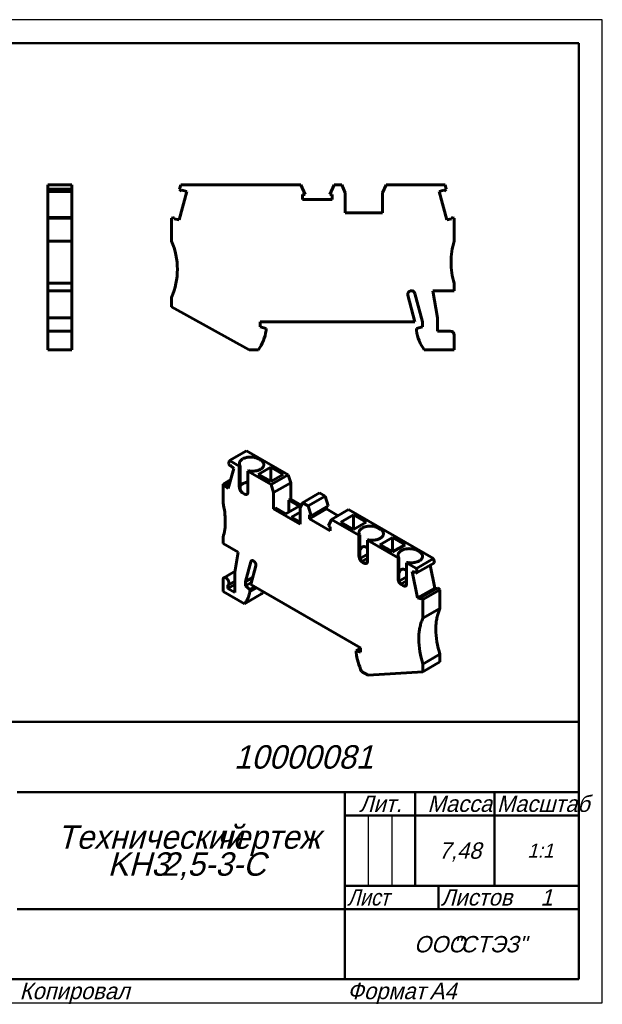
# Model space of a CAD drawing. Header units: millimetres. Extents: x 0 to 297, y 0 to 210.
# Tile 2 of 2: x 173 to 297, y 0 to 210. Entities that reach past the tile are written whole.
import ezdxf

# ---------------------------------------------------------------- set-up
doc = ezdxf.new("R2010")
doc.units = ezdxf.units.MM
doc.styles.add('TextStyle_2', font='T-FLEX Type A.TTF', dxfattribs={"oblique": 15, "height": 3.5})
doc.styles.add('TextStyle_4', font='T-FLEX Type A.TTF', dxfattribs={"width": 0.883061, "oblique": 15, "height": 3.5})
doc.styles.add('TextStyle_6', font='T-FLEX Type A.TTF', dxfattribs={"width": 0.98844, "oblique": 15, "height": 3.5})
doc.styles.add('TextStyle_7', font='T-FLEX Type A.TTF', dxfattribs={"oblique": 15, "height": 5})
doc.styles.add('TextStyle_8', font='T-FLEX Type A.TTF', dxfattribs={"oblique": 15, "height": 3})
doc.styles.add('TextStyle_9', font='T-FLEX Type A.TTF', dxfattribs={"oblique": 15, "height": 3.5})

# ---------------------------------------------------------------- blocks, each defined once
blk = doc.blocks.new('_FR1Страница_1')
at = {"color": 7, "linetype": 'Continuous', "lineweight": 25}
for p, q in [((297, 210), (0, 210)), ((297, 0), (297, 210)), ((247, 40), (247, 25)), ((252, 40), (252, 25)), ((242, 20), (292, 20)), ((262, 20), (262, 20)), ((0, 0), (297, 0))]:
    blk.add_line(p, q, dxfattribs=at)
at = {"color": 7, "linetype": 'Continuous', "lineweight": 50}
for p, q in [((20, 205), (292, 205)), ((292, 205), (292, 5)), ((107, 60), (292, 60)), ((172, 45), (292, 45)), ((242, 45), (242, 5)), ((257, 45), (257, 25)), ((274, 45), (274, 25)), ((242, 40), (292, 40)), ((242, 25), (292, 25)), ((262, 25), (262, 20)), ((172, 20), (292, 20)), ((292, 5), (20, 5))]:
    blk.add_line(p, q, dxfattribs=at)
at = {"color": 7, "oblique": 15}
for s, height, style, p in [('10000081', 5, 'TextStyle_7', (218.3, 50)), ('Лит.', 3.5, 'TextStyle_2', (245.03, 40.76)), ('Масса', 3.5, 'TextStyle_2', (259.65, 40.76)), ('Технический', 5, 'TextStyle_7', (180.55, 32.88)), ('чертеж', 5, 'TextStyle_7', (214.51, 32.88)), ('7,48', 3.5, 'TextStyle_2', (262.03, 30.75)), ('1:1', 3, 'TextStyle_8', (280.99, 31)), ('KH3', 5, 'TextStyle_7', (191.32, 27.12)), ('2,5-3-С', 5, 'TextStyle_7', (202.76, 27.12)), ('Листов', 3.5, 'TextStyle_2', (262.5, 20.75)), ('1', 3.5, 'TextStyle_9', (283.78, 20.75)), ('ООО', 3.5, 'TextStyle_2', (256.78, 10.75)), ('"СТЭЗ"', 3.5, 'TextStyle_2', (265.03, 10.75)), ('Копировал', 3.5, 'TextStyle_2', (172.5, 0.75)), ('Формат', 3.5, 'TextStyle_2', (242.5, 0.75)), ('A4', 3.5, 'TextStyle_2', (260.12, 0.75))]:
    blk.add_text(s, height=height, dxfattribs=dict(at, style=style)).set_placement(p)
for s, style, width, p in [('Масштаб', 'TextStyle_6', 0.98844, (274.5, 40.76)), ('Лист', 'TextStyle_4', 0.883061, (242.5, 20.75))]:
    blk.add_text(s, height=3.5, dxfattribs=dict(at, style=style, width=width)).set_placement(p)
blk = doc.blocks.new('Страница_1')
at = {"color": 7, "linetype": 'Continuous', "lineweight": 60}
for p, q in [((178.536, 174.729), (183.686, 174.729)), ((178.536, 174.729), (178.536, 173.767)), ((183.686, 174.729), (183.686, 173.767)), ((206.936, 174.729), (206.678, 173.767)), ((232.567, 174.729), (206.936, 174.729)), ((233.492, 172.624), (232.567, 174.729)), ((239.686, 174.729), (238.761, 172.624)), ((239.686, 174.729), (241.358, 174.729)), ((241.358, 174.729), (242.076, 173.029)), ((250.076, 173.029), (250.795, 174.729)), ((250.795, 174.729), (263.416, 174.729)), ((263.416, 174.729), (263.674, 173.767)), ((178.536, 173.334), (178.536, 173.767)), ((178.536, 173.767), (183.686, 173.767)), ((183.686, 173.334), (178.536, 173.334)), ((178.536, 173.332), (178.536, 173.32)), ((178.536, 167.752), (178.536, 173.32)), ((178.536, 173.32), (183.686, 173.32)), ((183.686, 173.334), (183.686, 173.767)), ((183.686, 173.332), (183.686, 173.32)), ((183.686, 167.752), (183.686, 173.32)), ((206.578, 167.21), (208.215, 173.32)), ((207.111, 173.334), (206.678, 173.767)), ((207.182, 173.597), (207.111, 173.334)), ((208.215, 173.32), (207.182, 173.597)), ((233.492, 172.624), (232.964, 172.624)), ((232.964, 172.624), (232.964, 171.554)), ((239.289, 172.624), (238.761, 172.624)), ((239.289, 171.554), (239.289, 172.624)), ((242.076, 168.729), (242.076, 173.029)), ((250.076, 173.029), (250.076, 168.729)), ((263.171, 173.597), (262.137, 173.32)), ((263.774, 167.21), (262.137, 173.32)), ((263.241, 173.334), (263.171, 173.597)), ((263.241, 173.334), (263.674, 173.767)), ((232.964, 171.554), (239.289, 171.554)), ((242.076, 168.729), (250.076, 168.729)), ((178.536, 167.75), (178.536, 167.579)), ((178.536, 167.75), (183.686, 167.75)), ((178.536, 162.679), (178.536, 167.579)), ((183.686, 167.579), (178.536, 167.579)), ((183.686, 167.75), (183.686, 167.579)), ((183.686, 162.679), (183.686, 167.579)), ((204.976, 167.579), (205.615, 167.75)), ((204.976, 167.579), (204.976, 162.679)), ((205.615, 167.75), (205.545, 167.487)), ((205.545, 167.487), (206.578, 167.21)), ((263.774, 167.21), (264.808, 167.487)), ((264.808, 167.487), (264.737, 167.75)), ((264.737, 167.75), (265.376, 167.579)), ((265.376, 162.679), (265.376, 167.579)), ((178.536, 158.179), (178.536, 162.679)), ((178.536, 162.679), (183.686, 162.679)), ((183.686, 158.179), (183.686, 162.679)), ((178.536, 153.679), (178.536, 158.179)), ((183.686, 153.679), (183.686, 158.179)), ((178.536, 153.679), (183.686, 153.679)), ((178.536, 152.079), (178.536, 153.679)), ((183.686, 152.079), (183.686, 153.679)), ((265.376, 152.079), (265.376, 153.679)), ((183.686, 152.079), (178.536, 152.079)), ((178.536, 146.341), (178.536, 152.079)), ((183.686, 146.341), (183.686, 152.079)), ((258.576, 145.479), (256.967, 151.486)), ((260.764, 152.079), (265.376, 152.079)), ((261.776, 146.341), (260.764, 152.079)), ((204.976, 150.679), (204.976, 148.679)), ((256.976, 145.479), (255.448, 151.183)), ((204.976, 148.679), (221.559, 139.479)), ((178.536, 143.479), (178.536, 146.341)), ((178.536, 146.341), (183.686, 146.341)), ((183.686, 143.481), (183.686, 146.341)), ((223.876, 145.479), (256.976, 145.479)), ((223.876, 144.379), (223.876, 145.479)), ((258.576, 145.479), (258.576, 144.379)), ((261.776, 143.479), (261.776, 146.341)), ((178.536, 142.579), (178.536, 143.479)), ((179.536, 143.479), (178.536, 143.479)), ((183.686, 143.479), (179.537, 143.479)), ((183.686, 143.479), (183.686, 142.579)), ((225.176, 144.031), (223.876, 144.379)), ((225.176, 143.579), (225.176, 144.031)), ((258.576, 144.379), (257.276, 144.031)), ((257.276, 144.031), (257.276, 143.579)), ((264.476, 143.479), (261.776, 143.479)), ((178.536, 139.479), (178.536, 142.579)), ((183.686, 139.479), (183.686, 142.579)), ((265.376, 139.479), (265.376, 142.579)), ((183.686, 139.479), (178.536, 139.479)), ((221.559, 139.479), (223.517, 139.479)), ((258.935, 139.479), (265.376, 139.479)), ((220.998, 117.928), (217.357, 115.825)), ((229.923, 112.775), (220.998, 117.928)), ((217.357, 115.825), (217.174, 115.145)), ((219.453, 114.615), (217.357, 115.825)), ((223.979, 115.921), (223.554, 116.166)), ((217.103, 109.833), (218.261, 114.153)), ((217.48, 114.615), (217.174, 115.145)), ((217.48, 114.615), (217.53, 114.801)), ((217.48, 114.615), (217.637, 114.705)), ((217.53, 114.801), (218.261, 114.153)), ((219.607, 114.704), (219.453, 114.615)), ((219.453, 110.124), (219.453, 114.615)), ((219.607, 110.213), (219.607, 114.704)), ((221.292, 113.554), (221.446, 113.643)), ((223.466, 112.87), (226.153, 114.421)), ((226.153, 114.421), (226.153, 111.318)), ((226.153, 114.421), (228.84, 112.87)), ((215.971, 110.788), (217.613, 111.736)), ((221.292, 113.554), (221.292, 109.063)), ((226.281, 110.673), (221.292, 113.554)), ((226.153, 111.318), (223.466, 112.87)), ((228.84, 112.87), (226.153, 111.318)), ((226.281, 110.673), (229.923, 112.775)), ((230.431, 111.094), (229.923, 112.775)), ((215.971, 106.787), (215.971, 110.788)), ((216.422, 110.667), (215.971, 110.788)), ((216.373, 110.481), (217.443, 111.098)), ((216.373, 110.481), (216.422, 110.667)), ((217.103, 109.833), (216.373, 110.481)), ((217.492, 111.284), (216.422, 110.667)), ((226.789, 108.991), (226.281, 110.673)), ((230.431, 111.094), (226.789, 108.991)), ((230.431, 111.094), (230.431, 107.583)), ((220.584, 108.655), (220.16, 108.9)), ((226.789, 105.481), (226.789, 108.991)), ((230.431, 107.583), (230.024, 107.348)), ((230.024, 107.348), (230.024, 104.776)), ((232.252, 106.062), (230.024, 107.348)), ((232.7, 106.273), (230.431, 107.583)), ((232.954, 106.82), (236.596, 108.923)), ((234.136, 106.138), (237.778, 108.24)), ((237.778, 108.24), (236.596, 108.923)), ((237.778, 108.24), (238.432, 106.144)), ((227.196, 105.715), (226.789, 105.481)), ((232.446, 102.215), (226.789, 105.481)), ((229.423, 104.429), (227.196, 105.715)), ((232.252, 106.062), (229.423, 104.429)), ((232.954, 106.82), (232.446, 105.725)), ((232.446, 102.215), (232.446, 105.725)), ((234.136, 106.138), (232.954, 106.82)), ((234.136, 106.138), (234.791, 104.041)), ((234.417, 103.383), (238.059, 105.486)), ((238.432, 106.144), (234.791, 104.041)), ((238.059, 105.486), (238.059, 105.928)), ((240.567, 104.038), (238.059, 105.486)), ((239.171, 103.231), (242.812, 105.334)), ((242.812, 105.334), (260.935, 94.87)), ((230.625, 103.735), (232.446, 104.786)), ((230.625, 103.735), (232.446, 102.684)), ((234.417, 104.257), (234.791, 104.041)), ((234.417, 103.383), (234.417, 104.257)), ((238.89, 100.801), (234.417, 103.383)), ((238.516, 101.89), (239.171, 103.231)), ((239.171, 103.231), (245.015, 99.857)), ((241.144, 102.664), (243.831, 104.215)), ((243.831, 101.112), (243.831, 104.215)), ((243.831, 104.215), (246.518, 102.664)), ((238.516, 101.89), (238.89, 101.675)), ((238.89, 101.675), (238.89, 100.801)), ((243.831, 101.112), (241.144, 102.664)), ((246.518, 102.664), (243.831, 101.112)), ((249.116, 101.408), (249.541, 101.163)), ((215.971, 98.132), (215.971, 99.438)), ((245.169, 99.946), (245.015, 99.857)), ((245.015, 99.857), (245.015, 95.366)), ((245.169, 99.946), (245.169, 95.455)), ((246.854, 98.795), (247.008, 98.885)), ((252.174, 99.398), (249.487, 97.846)), ((252.174, 99.398), (252.174, 96.295)), ((254.861, 97.846), (252.174, 99.398)), ((219.232, 96.249), (215.971, 98.132)), ((253.359, 95.04), (246.854, 98.795)), ((246.854, 94.305), (246.854, 98.795)), ((249.487, 97.846), (252.174, 96.295)), ((252.174, 96.295), (254.861, 97.846)), ((218.516, 91.977), (219.232, 96.249)), ((245.243, 94.889), (246.854, 95.819)), ((245.271, 94.792), (245.298, 94.77)), ((246.854, 94.967), (245.592, 94.239)), ((253.513, 95.129), (253.359, 95.04)), ((253.359, 95.04), (253.359, 90.549)), ((253.513, 95.129), (253.513, 90.638)), ((260.935, 94.87), (257.294, 92.768)), ((257.46, 96.591), (257.884, 96.346)), ((260.935, 94.87), (261.118, 93.979)), ((220.779, 89.967), (221.917, 94.215)), ((221.91, 89.314), (222.991, 93.347)), ((245.722, 94.141), (246.146, 93.896)), ((246.839, 94.154), (246.289, 93.836)), ((255.197, 93.978), (255.352, 94.067)), ((255.197, 89.487), (255.197, 93.978)), ((257.294, 92.768), (255.197, 93.978)), ((257.294, 92.768), (257.476, 91.876)), ((257.476, 91.876), (261.118, 93.979)), ((261.189, 88.585), (260.194, 93.446)), ((218.548, 92.168), (216.157, 90.787)), ((218.516, 87.599), (218.516, 91.977)), ((222.324, 90.859), (220.779, 89.967)), ((253.587, 90.072), (255.197, 91.001)), ((257.547, 86.482), (256.39, 92.139)), ((256.39, 92.139), (257.12, 91.943)), ((257.12, 91.943), (257.17, 91.7)), ((257.17, 91.7), (257.476, 91.876)), ((215.971, 87.844), (215.971, 90.375)), ((218.516, 89.314), (217.031, 88.457)), ((217.031, 89.215), (217.031, 88.457)), ((217.031, 88.457), (218.516, 87.599)), ((217.057, 89.228), (218.516, 90.071)), ((220.779, 89.967), (220.779, 89.069)), ((220.779, 89.069), (222.04, 89.797)), ((220.779, 89.069), (221.698, 88.254)), ((221.698, 88.254), (222.722, 88.845)), ((223.042, 88.661), (221.698, 87.885)), ((245.316, 75.801), (221.91, 89.314)), ((253.615, 89.975), (253.642, 89.952)), ((255.197, 90.149), (253.936, 89.421)), ((254.066, 89.324), (254.49, 89.079)), ((255.183, 89.336), (254.633, 89.019)), ((261.189, 88.585), (257.547, 86.482)), ((258.228, 86.53), (261.87, 88.633)), ((261.597, 88.475), (261.189, 88.585)), ((262.321, 88.232), (261.87, 88.633)), ((220.525, 85.215), (215.971, 87.844)), ((220.525, 85.215), (224.167, 87.317)), ((221.698, 88.254), (221.698, 87.885)), ((258.278, 86.287), (257.547, 86.482)), ((258.68, 86.129), (258.228, 86.53)), ((258.228, 86.53), (258.278, 86.287)), ((258.68, 86.129), (262.321, 88.232)), ((262.321, 88.232), (262.321, 84.231)), ((258.68, 86.129), (258.68, 82.129)), ((262.321, 84.231), (258.68, 82.129)), ((245.316, 74.903), (245.316, 75.801)), ((244.396, 75.149), (245.316, 75.68)), ((244.396, 74.78), (244.396, 75.149)), ((244.396, 75.149), (245.316, 74.903)), ((262.321, 74.433), (258.68, 72.331)), ((262.321, 74.433), (262.321, 72.8)), ((262.321, 72.8), (258.68, 70.698)), ((258.68, 72.331), (258.68, 70.698)), ((246.954, 69.956), (245.569, 70.755)), ((258.68, 70.698), (246.954, 69.956))]:
    blk.add_line(p, q, dxfattribs=at)
at = {"color": 7, "lineweight": 60, "flags": 128}
for points in [[(219.607, 114.704), (219.563, 114.779), (219.527, 114.855), (219.498, 114.932), (219.477, 115.011), (219.463, 115.089), (219.457, 115.168), (219.46, 115.247), (219.469, 115.326), (219.487, 115.404), (219.512, 115.482), (219.545, 115.559), (219.586, 115.634), (219.634, 115.708), (219.689, 115.781), (219.751, 115.851), (219.82, 115.919), (219.896, 115.985), (219.978, 116.048), (220.066, 116.109), (220.16, 116.166)], [(220.16, 116.166), (220.258, 116.22), (220.361, 116.27), (220.468, 116.317), (220.58, 116.36), (220.696, 116.399), (220.816, 116.435), (220.939, 116.467), (221.065, 116.495), (221.193, 116.518), (221.323, 116.538), (221.455, 116.553), (221.589, 116.564), (221.723, 116.57), (221.857, 116.572), (221.992, 116.57), (222.126, 116.564), (222.259, 116.553), (222.391, 116.538), (222.522, 116.518), (222.65, 116.495), (222.776, 116.467), (222.899, 116.435), (223.018, 116.399), (223.134, 116.36), (223.246, 116.317), (223.354, 116.27), (223.457, 116.22), (223.554, 116.166)], [(223.979, 113.962), (224.071, 114.018), (224.158, 114.078), (224.239, 114.14), (224.314, 114.204), (224.382, 114.271), (224.444, 114.34), (224.499, 114.411), (224.547, 114.484), (224.588, 114.558), (224.621, 114.633), (224.648, 114.71), (224.666, 114.787), (224.678, 114.864), (224.682, 114.942), (224.678, 115.019), (224.666, 115.097), (224.648, 115.174), (224.621, 115.25), (224.588, 115.325), (224.547, 115.399), (224.499, 115.472), (224.444, 115.543), (224.382, 115.612), (224.314, 115.679), (224.239, 115.744), (224.158, 115.806), (224.071, 115.865), (223.979, 115.921)], [(221.446, 113.643), (221.576, 113.617), (221.708, 113.596), (221.841, 113.58), (221.977, 113.567), (222.113, 113.559), (222.25, 113.556), (222.386, 113.557), (222.523, 113.563), (222.659, 113.573), (222.793, 113.588), (222.926, 113.607), (223.057, 113.63), (223.185, 113.658), (223.311, 113.69), (223.432, 113.726), (223.551, 113.766), (223.665, 113.809), (223.774, 113.857), (223.879, 113.908), (223.979, 113.962)], [(219.453, 110.124), (219.455, 110.059), (219.462, 109.992), (219.473, 109.922), (219.488, 109.852), (219.507, 109.781), (219.53, 109.709), (219.557, 109.638), (219.588, 109.566), (219.623, 109.496), (219.66, 109.427), (219.701, 109.36), (219.745, 109.295), (219.791, 109.233), (219.839, 109.174), (219.89, 109.118), (219.942, 109.066), (219.995, 109.017), (220.05, 108.974), (220.105, 108.934), (220.16, 108.9)], [(219.607, 110.36), (219.64, 110.41), (219.695, 110.481), (219.757, 110.55), (219.825, 110.617), (219.9, 110.681), (219.981, 110.743), (220.068, 110.803), (220.16, 110.859)], [(219.607, 110.213), (219.608, 110.158), (219.611, 110.1), (219.615, 110.041), (219.621, 109.98), (219.629, 109.917), (219.638, 109.854), (219.652, 109.777), (219.668, 109.699), (219.688, 109.622), (219.71, 109.546), (219.735, 109.471), (219.764, 109.398), (219.795, 109.327), (219.83, 109.259), (219.868, 109.194), (219.91, 109.133), (219.947, 109.085), (219.986, 109.04), (220.027, 108.999), (220.069, 108.962), (220.114, 108.929), (220.16, 108.9)], [(220.16, 110.859), (220.258, 110.913), (220.361, 110.963), (220.468, 111.009), (220.58, 111.053), (220.696, 111.092), (220.816, 111.128), (220.939, 111.16), (221.065, 111.187), (221.193, 111.211), (221.292, 111.226)], [(220.584, 108.655), (220.636, 108.627), (220.687, 108.604), (220.737, 108.586), (220.787, 108.572), (220.835, 108.563), (220.882, 108.559), (220.928, 108.559), (220.972, 108.564), (221.013, 108.574), (221.053, 108.589), (221.09, 108.608), (221.125, 108.632), (221.156, 108.661), (221.185, 108.693), (221.21, 108.73), (221.232, 108.77), (221.251, 108.814), (221.267, 108.862), (221.278, 108.913), (221.286, 108.966)], [(245.169, 99.946), (245.125, 100.021), (245.089, 100.097), (245.06, 100.174), (245.039, 100.252), (245.025, 100.331), (245.019, 100.41), (245.021, 100.489), (245.031, 100.568), (245.049, 100.646), (245.074, 100.724), (245.107, 100.801), (245.148, 100.876), (245.196, 100.95), (245.251, 101.023), (245.313, 101.093), (245.382, 101.161), (245.458, 101.227), (245.54, 101.29), (245.628, 101.351), (245.722, 101.408)], [(245.722, 101.408), (245.82, 101.462), (245.923, 101.512), (246.03, 101.559), (246.142, 101.602), (246.258, 101.641), (246.378, 101.677), (246.501, 101.709), (246.627, 101.736), (246.755, 101.76), (246.885, 101.779), (247.017, 101.795), (247.15, 101.805), (247.285, 101.812), (247.419, 101.814), (247.554, 101.812), (247.688, 101.805), (247.821, 101.795), (247.953, 101.779), (248.084, 101.76), (248.212, 101.736), (248.338, 101.709), (248.461, 101.677), (248.58, 101.641), (248.696, 101.602), (248.808, 101.559), (248.916, 101.512), (249.018, 101.462), (249.116, 101.408)], [(249.541, 99.204), (249.633, 99.26), (249.72, 99.32), (249.801, 99.382), (249.876, 99.446), (249.944, 99.513), (250.006, 99.582), (250.061, 99.653), (250.109, 99.726), (250.15, 99.8), (250.183, 99.875), (250.21, 99.951), (250.228, 100.028), (250.24, 100.106), (250.243, 100.183), (250.24, 100.261), (250.228, 100.339), (250.21, 100.416), (250.183, 100.492), (250.15, 100.567), (250.109, 100.641), (250.061, 100.714), (250.006, 100.785), (249.944, 100.854), (249.876, 100.921), (249.801, 100.985), (249.72, 101.047), (249.633, 101.107), (249.541, 101.163)], [(247.008, 98.885), (247.137, 98.859), (247.269, 98.838), (247.403, 98.821), (247.538, 98.809), (247.675, 98.801), (247.812, 98.798), (247.948, 98.799), (248.085, 98.805), (248.221, 98.815), (248.355, 98.83), (248.488, 98.849), (248.619, 98.872), (248.747, 98.9), (248.872, 98.932), (248.994, 98.968), (249.113, 99.007), (249.227, 99.051), (249.336, 99.099), (249.441, 99.149), (249.541, 99.204)], [(245.722, 97.348), (245.668, 97.314), (245.616, 97.274), (245.566, 97.228), (245.517, 97.177), (245.47, 97.121), (245.424, 97.058), (245.381, 96.991), (245.34, 96.917), (245.302, 96.838), (245.265, 96.754), (245.231, 96.665), (245.199, 96.571), (245.169, 96.468)], [(246.854, 97.1), (246.827, 97.121), (246.746, 97.182), (246.665, 97.236), (246.586, 97.284), (246.507, 97.325), (246.433, 97.359), (246.361, 97.387), (246.29, 97.409), (246.22, 97.425), (246.151, 97.435), (246.085, 97.44), (246.02, 97.438), (245.956, 97.431), (245.895, 97.419), (245.835, 97.4), (245.778, 97.377), (245.722, 97.348)], [(254.066, 96.591), (254.164, 96.644), (254.267, 96.694), (254.374, 96.741), (254.486, 96.784), (254.602, 96.824), (254.722, 96.86), (254.845, 96.891), (254.97, 96.919), (255.099, 96.943), (255.229, 96.962), (255.361, 96.977), (255.494, 96.988), (255.628, 96.995), (255.763, 96.997), (255.898, 96.995), (256.032, 96.988), (256.165, 96.977), (256.297, 96.962), (256.427, 96.943), (256.556, 96.919), (256.681, 96.891), (256.804, 96.86), (256.924, 96.824), (257.04, 96.784), (257.152, 96.741), (257.259, 96.694), (257.362, 96.644), (257.46, 96.591)], [(245.722, 94.141), (245.671, 94.173), (245.62, 94.209), (245.57, 94.249), (245.52, 94.292), (245.472, 94.339), (245.424, 94.389), (245.379, 94.442), (245.335, 94.498), (245.293, 94.557), (245.254, 94.617), (245.216, 94.679), (245.182, 94.743), (245.15, 94.807), (245.122, 94.873), (245.096, 94.939), (245.074, 95.005), (245.055, 95.071), (245.04, 95.136), (245.028, 95.201), (245.02, 95.264)], [(245.172, 95.351), (245.177, 95.285), (245.183, 95.218), (245.192, 95.148), (245.203, 95.078), (245.216, 95.007), (245.232, 94.935), (245.25, 94.864), (245.27, 94.794), (245.293, 94.725), (245.319, 94.657), (245.347, 94.591), (245.378, 94.527), (245.412, 94.465), (245.449, 94.407), (245.488, 94.352), (245.53, 94.301), (245.575, 94.254), (245.622, 94.212), (245.671, 94.174), (245.722, 94.141)], [(245.298, 94.77), (245.361, 94.642), (245.425, 94.515), (245.491, 94.389), (245.548, 94.283)], [(253.513, 95.129), (253.469, 95.204), (253.433, 95.28), (253.404, 95.357), (253.383, 95.435), (253.369, 95.514), (253.363, 95.593), (253.365, 95.672), (253.375, 95.751), (253.393, 95.829), (253.418, 95.907), (253.451, 95.983), (253.492, 96.059), (253.54, 96.133), (253.595, 96.205), (253.657, 96.276), (253.726, 96.344), (253.802, 96.41), (253.884, 96.473), (253.972, 96.533), (254.066, 96.591)], [(257.884, 94.386), (257.977, 94.443), (258.064, 94.502), (258.145, 94.564), (258.219, 94.629), (258.288, 94.696), (258.35, 94.765), (258.405, 94.836), (258.453, 94.909), (258.494, 94.983), (258.527, 95.058), (258.553, 95.134), (258.572, 95.211), (258.584, 95.288), (258.587, 95.366), (258.584, 95.444), (258.572, 95.521), (258.553, 95.598), (258.527, 95.674), (258.494, 95.75), (258.453, 95.824), (258.405, 95.896), (258.35, 95.967), (258.288, 96.036), (258.219, 96.103), (258.145, 96.168), (258.064, 96.23), (257.977, 96.289), (257.884, 96.346)], [(222.626, 94.262), (222.589, 94.294), (222.552, 94.324), (222.515, 94.351), (222.477, 94.375), (222.44, 94.397), (222.402, 94.415), (222.365, 94.43), (222.328, 94.443), (222.292, 94.452), (222.256, 94.458), (222.221, 94.46), (222.188, 94.46), (222.156, 94.456), (222.125, 94.449), (222.095, 94.439), (222.067, 94.425), (222.041, 94.409), (222.017, 94.389), (221.995, 94.367), (221.975, 94.342), (221.957, 94.314), (221.941, 94.283), (221.928, 94.25), (221.917, 94.215)], [(223.008, 93.485), (223.006, 93.534), (223.001, 93.584), (222.992, 93.636), (222.98, 93.689), (222.965, 93.742), (222.947, 93.796), (222.925, 93.849), (222.901, 93.902), (222.874, 93.954), (222.844, 94.004), (222.812, 94.053), (222.778, 94.1), (222.742, 94.145), (222.705, 94.187), (222.666, 94.226), (222.626, 94.262)], [(246.854, 94.305), (246.851, 94.242), (246.845, 94.182), (246.834, 94.125), (246.819, 94.072), (246.8, 94.023), (246.776, 93.979), (246.749, 93.938), (246.718, 93.903), (246.684, 93.872), (246.646, 93.847), (246.606, 93.827), (246.562, 93.812), (246.516, 93.803), (246.467, 93.8), (246.417, 93.802), (246.365, 93.81), (246.311, 93.824), (246.257, 93.843), (246.202, 93.867), (246.146, 93.896)], [(246.678, 93.868), (246.67, 93.864), (246.615, 93.843), (246.558, 93.827), (246.5, 93.818), (246.441, 93.815), (246.391, 93.817), (246.341, 93.824), (246.292, 93.835), (246.242, 93.851), (246.194, 93.872), (246.146, 93.896)], [(255.197, 92.283), (255.171, 92.304), (255.09, 92.364), (255.009, 92.418), (254.929, 92.466), (254.851, 92.508), (254.777, 92.542), (254.705, 92.569), (254.633, 92.591), (254.564, 92.607), (254.495, 92.618), (254.428, 92.622), (254.363, 92.621), (254.3, 92.614), (254.239, 92.601), (254.179, 92.583), (254.122, 92.559), (254.066, 92.531)], [(255.352, 94.067), (255.481, 94.042), (255.613, 94.021), (255.747, 94.004), (255.882, 93.992), (256.019, 93.984), (256.155, 93.981), (256.292, 93.982), (256.429, 93.988), (256.565, 93.998), (256.699, 94.012), (256.832, 94.031), (256.963, 94.055), (257.091, 94.082), (257.216, 94.114), (257.338, 94.15), (257.456, 94.19), (257.571, 94.234), (257.68, 94.281), (257.785, 94.332), (257.884, 94.386)], [(217.243, 89.64), (217.241, 89.699), (217.236, 89.76), (217.226, 89.822), (217.212, 89.886), (217.195, 89.95), (217.174, 90.014), (217.15, 90.079), (217.122, 90.143), (217.091, 90.206), (217.057, 90.268), (217.02, 90.328), (216.981, 90.386), (216.94, 90.442), (216.896, 90.496), (216.851, 90.546), (216.804, 90.593), (216.756, 90.637), (216.707, 90.676), (216.657, 90.712), (216.607, 90.743), (216.557, 90.769), (216.507, 90.791), (216.458, 90.808), (216.41, 90.82), (216.363, 90.827), (216.318, 90.829), (216.275, 90.826), (216.233, 90.818), (216.194, 90.805), (216.157, 90.787), (216.123, 90.765), (216.092, 90.737), (216.064, 90.705), (216.04, 90.669), (216.019, 90.629), (216.002, 90.584), (215.988, 90.537), (215.978, 90.486), (215.973, 90.432), (215.971, 90.375)], [(254.066, 92.531), (254.012, 92.496), (253.96, 92.457), (253.909, 92.411), (253.86, 92.36), (253.813, 92.303), (253.768, 92.241), (253.725, 92.173), (253.684, 92.1), (253.646, 92.021), (253.609, 91.937), (253.575, 91.848), (253.543, 91.753), (253.513, 91.65)], [(253.516, 90.534), (253.521, 90.468), (253.527, 90.4), (253.536, 90.331), (253.547, 90.26), (253.56, 90.189), (253.576, 90.118), (253.594, 90.047), (253.614, 89.977), (253.637, 89.907), (253.663, 89.839), (253.691, 89.773), (253.722, 89.709), (253.756, 89.648), (253.793, 89.59), (253.832, 89.535), (253.874, 89.484), (253.919, 89.437), (253.966, 89.394), (254.015, 89.357), (254.066, 89.324)], [(217.031, 89.215), (217.063, 89.232), (217.093, 89.253), (217.121, 89.278), (217.146, 89.306), (217.168, 89.338), (217.188, 89.372), (217.205, 89.411), (217.219, 89.451), (217.229, 89.495), (217.237, 89.541), (217.242, 89.59), (217.243, 89.64)], [(254.066, 89.324), (254.015, 89.356), (253.964, 89.392), (253.914, 89.431), (253.864, 89.475), (253.815, 89.522), (253.768, 89.572), (253.723, 89.625), (253.679, 89.681), (253.637, 89.739), (253.597, 89.8), (253.56, 89.862), (253.526, 89.925), (253.494, 89.99), (253.466, 90.056), (253.44, 90.122), (253.418, 90.188), (253.399, 90.254), (253.384, 90.319), (253.372, 90.383), (253.364, 90.446)], [(253.642, 89.952), (253.705, 89.825), (253.769, 89.698), (253.835, 89.571), (253.891, 89.466)], [(255.197, 89.487), (255.195, 89.425), (255.189, 89.365), (255.178, 89.308), (255.163, 89.255), (255.144, 89.206), (255.12, 89.161), (255.093, 89.121), (255.062, 89.085), (255.028, 89.055), (254.99, 89.03), (254.949, 89.01), (254.906, 88.995), (254.86, 88.986), (254.811, 88.983), (254.761, 88.985), (254.709, 88.993), (254.655, 89.006), (254.601, 89.025), (254.546, 89.05), (254.49, 89.079)], [(255.021, 89.051), (255.014, 89.047), (254.959, 89.025), (254.902, 89.01), (254.844, 89.001), (254.785, 88.998), (254.735, 89), (254.685, 89.007), (254.635, 89.018), (254.586, 89.034), (254.538, 89.054), (254.49, 89.079)], [(220.525, 85.215), (220.626, 85.324), (220.723, 85.439), (220.816, 85.559), (220.905, 85.684), (220.989, 85.814), (221.069, 85.946), (221.144, 86.083), (221.216, 86.225), (221.283, 86.371), (221.347, 86.524), (221.407, 86.682), (221.462, 86.844), (221.513, 87.01), (221.559, 87.18), (221.601, 87.351), (221.638, 87.525), (221.67, 87.703), (221.698, 87.885)], [(224.167, 87.317), (224.267, 87.427), (224.364, 87.542), (224.457, 87.661), (224.546, 87.786), (224.549, 87.791)], [(262.321, 84.231), (262.226, 84.026), (262.136, 83.816), (262.052, 83.6), (261.972, 83.379), (261.898, 83.153), (261.831, 82.926), (261.768, 82.694), (261.711, 82.457), (261.66, 82.217), (261.613, 81.967), (261.571, 81.713), (261.535, 81.454), (261.504, 81.192), (261.479, 80.926), (261.46, 80.66), (261.447, 80.391), (261.439, 80.119), (261.436, 79.843)], [(258.68, 82.129), (258.585, 81.924), (258.495, 81.713), (258.41, 81.497), (258.331, 81.276), (258.257, 81.05), (258.189, 80.823), (258.127, 80.591), (258.07, 80.355), (258.018, 80.114), (257.971, 79.864), (257.929, 79.61), (257.893, 79.352), (257.863, 79.09), (257.838, 78.823), (257.819, 78.558), (257.805, 78.289), (257.797, 78.017), (257.794, 77.741)]]:
    blk.add_lwpolyline(points, dxfattribs=at)
at = {"color": 7, "linetype": 'Continuous', "lineweight": 60}
for centre, radius, start, end in [((191.228, 156.679), 15, 0, 23.57818), ((279.685, 158.179), 15, 162.5424, 180), ((279.685, 158.179), 15, 180, 197.4576), ((191.228, 156.679), 15, 336.42182, 0), ((256.124, 151.364), 0.7, 103.20048, 180), ((256.194, 151.279), 0.8, 15, 106.68328), ((256.124, 151.364), 0.7, 179.99999, 195), ((215.782, 144.995), 9.5, 324.50968, 351.4318), ((266.67, 144.995), 9.5, 188.5682, 215.49032), ((264.476, 142.579), 0.9, 360, 90), ((220.877, 109.14), 0.567, 238.90989, 294.78451), ((220.434, 109.061), 0.858, 353.64374, 0.10127), ((199.054, 102.69), 17.406, 0.46413, 13.61508), ((205.365, 102.697), 11.095, 342.91987, 0.6891), ((246.045, 95.368), 1.03, 180.08434, 185.8001), ((247.129, 95.457), 1.959, 180.05882, 183.10009), ((222.472, 93.48), 0.536, 345.58165, 0.50146), ((254.389, 90.55), 1.03, 180.08434, 185.8001), ((255.472, 90.64), 1.959, 180.05882, 183.10009), ((279.956, 80.097), 18.522, 180.78466, 197.80572), ((276.315, 77.995), 18.522, 180.78466, 197.80572), ((258.192, 76.617), 13.917, 187.58588, 204.91149)]:
    blk.add_arc(centre, radius, start, end, dxfattribs=at)
blk.add_blockref('_FR1Страница_1', (0, 0))

msp = doc.modelspace()

# ---------------------------------------------------------------- block references
msp.add_blockref('Страница_1', (0, 0))

doc.saveas('drawing.dxf')
